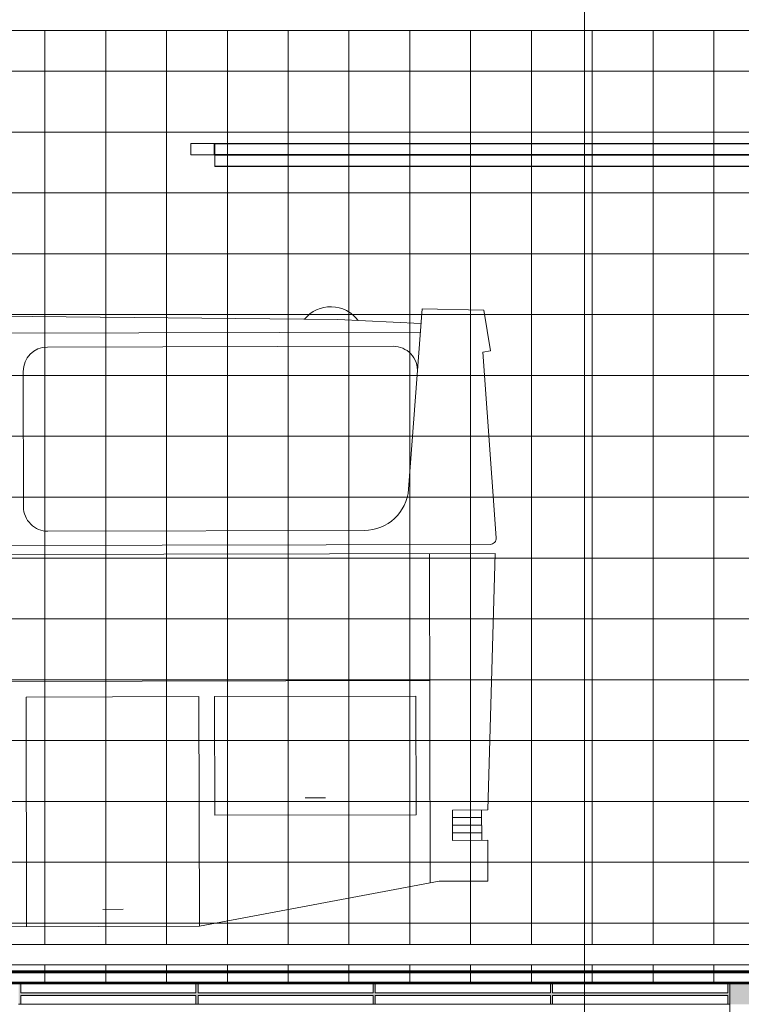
# Model space of a CAD drawing. Header units: millimetres. Extents: x -47038 to 86296, y -75637 to 48966.
# Tile 167 of 174: x 69034 to 72593, y 35680 to 40534. Entities that reach past the tile are written whole.
import ezdxf

# ---------------------------------------------------------------- set-up
doc = ezdxf.new("R2010")
doc.units = ezdxf.units.MM
for name, color, linetype, lineweight, true_color in [('00 - odbojniki_Nr_pióra__95', 7, 'Continuous', 20, 0x7c7c7c), ('00 - SUFIT Z BLACHY_Nr_pióra__95', 7, 'Continuous', 20, 0x7c7c7c), ('0_Nr_pióra__95', 7, 'Continuous', 20, 0x7c7c7c), ('320 - W Umeblowanie_Nr_pióra__95', 7, 'Continuous', 20, 0x7c7c7c), ('410-K Osie główne_Nr_pióra__95', 7, 'Continuous', 20, 0x7c7c7c), ('420-K Ściany_Nr_pióra__95', 7, 'Continuous', 20, 0x7c7c7c), ('460 - Stropy_Nr_pióra__95', 7, 'Continuous', 20, 0x7c7c7c)]:
    doc.layers.add(name, color=color, linetype=linetype, lineweight=lineweight, true_color=true_color)
doc.layers.add('Nowe_Drzwi Archicad_Nr_pióra__93', color=9, linetype='Continuous', lineweight=20)
doc.layers.add('XREF', color=8, linetype='Continuous', lineweight=9)

# ---------------------------------------------------------------- blocks, each defined once
blk = doc.blocks.new('A$C67FE79C0')
at = {"layer": '460 - Stropy_Nr_pióra__95', "linetype": 'Continuous', "lineweight": 5}
for points in [[(2418, -10), (2419, -10), (2419, 0), (2418, 0)], [(2505.46, -10), (2506.46, -10), (2506.46, 0), (2505.46, 0)], [(2592.92, -10), (2593.92, -10), (2593.92, 0), (2592.92, 0)], [(2680.38, -10), (2681.38, -10), (2681.38, 0), (2680.38, 0)], [(2767.83, -10), (2768.83, -10), (2768.83, 0), (2767.83, 0)], [(2768.83, -10), (3023.5, -10), (3023.5, 0), (2768.83, 0)], [(2505.46, -5.64), (2505.46, -4.36), (2419, -4.36), (2419, -5.64)], [(2506.46, -4.36), (2506.46, -5.64), (2592.92, -5.64), (2592.92, -4.36)], [(2680.38, -5.64), (2680.38, -4.36), (2593.92, -4.36), (2593.92, -5.64)], [(2767.83, -5.64), (2767.83, -4.36), (2681.38, -4.36), (2681.38, -5.64)]]:
    blk.add_hatch(color=8, dxfattribs=at).paths.add_polyline_path(points)
at = {"color": 8, "lineweight": 5}
for p, q in [((2514.65, 414.4), (2514.49, 414.4)), ((2514.49, 414.4), (2514.49, 408.7)), ((2514.65, 408.7), (2514.65, 414.4)), ((2514.49, 408.7), (2514.65, 408.7))]:
    blk.add_line(p, q, dxfattribs=at)
at = {"layer": '00 - odbojniki_Nr_pióra__95', "color": 8, "linetype": 'Continuous', "lineweight": 5}
for p, q in [((515.12, 19.39), (2847.36, 19.39)), ((515.12, 9.5), (2847.36, 9.5))]:
    blk.add_line(p, q, dxfattribs=at)
at = {"layer": '00 - SUFIT Z BLACHY_Nr_pióra__95', "color": 8, "linetype": 'Continuous', "lineweight": 5}
for p, q in [((2958.84, 6.5), (1336.33, 6.5)), ((2958.84, 6.03), (1336.33, 6.03)), ((1336.33, 5.53), (2958.84, 5.53)), ((2958.84, 0.97), (1336.33, 0.97)), ((2958.84, 0.47), (1336.33, 0.47))]:
    blk.add_line(p, q, dxfattribs=at)
at = {"layer": '0_Nr_pióra__95', "color": 8, "linetype": 'Continuous', "lineweight": 5}
for p, q in [((2974.13, 470), (36.92, 470)), ((2430.93, 19.39), (2430.93, 470)), ((2460.93, 19.39), (2460.93, 470)), ((2490.93, 19.39), (2490.93, 470)), ((2520.93, 19.39), (2520.93, 470)), ((2550.93, 19.39), (2550.93, 470)), ((2580.93, 19.39), (2580.93, 470)), ((2610.93, 19.39), (2610.93, 470)), ((2640.93, 19.39), (2640.93, 470)), ((2670.93, 19.39), (2670.93, 470)), ((2700.93, 19.39), (2700.93, 470)), ((2730.93, 19.39), (2730.93, 470)), ((2760.93, 19.39), (2760.93, 470)), ((36.92, 450), (2974.13, 450)), ((1336.33, 420), (2974.13, 420)), ((1336.33, 390), (2974.13, 390)), ((1336.33, 360), (2974.13, 360)), ((1336.33, 330), (2974.13, 330)), ((1336.33, 300), (2974.13, 300)), ((1336.33, 270), (2974.13, 270)), ((1336.33, 240), (2974.13, 240)), ((1336.33, 210), (2974.13, 210)), ((1336.33, 180), (2974.13, 180)), ((1336.33, 150), (2974.13, 150)), ((1336.33, 120), (2974.13, 120)), ((1336.33, 90), (2974.13, 90)), ((1336.33, 60), (2974.13, 60)), ((1336.33, 30), (2974.13, 30)), ((1336.33, 19.39), (2898.23, 19.39)), ((2898.23, 9.5), (1336.33, 9.5)), ((2430.93, 0), (2430.93, 9.5)), ((2460.93, 0), (2460.93, 9.5)), ((2490.93, 0), (2490.93, 9.5)), ((2520.93, 0), (2520.93, 9.5)), ((2550.93, 0), (2550.93, 9.5)), ((2580.93, 0), (2580.93, 9.5)), ((2610.93, 0), (2610.93, 9.5)), ((2640.93, 0), (2640.93, 9.5)), ((2670.93, 0), (2670.93, 9.5)), ((2700.93, 0), (2700.93, 9.5)), ((2730.93, 0), (2730.93, 9.5)), ((2760.93, 0), (2760.93, 9.5)), ((1336.33, 0), (2974.13, 0))]:
    blk.add_line(p, q, dxfattribs=at)
at = {"layer": '0_Nr_pióra__95', "color": 8, "linetype": 'Continuous', "lineweight": 5, "flags": 128}
blk.add_lwpolyline([(2768.83, -15), (2768.83, -10.05), (2768.83, -10), (2768.83, 0)], dxfattribs=at)
at = {"layer": '320 - W Umeblowanie_Nr_pióra__95', "color": 8, "linetype": 'Continuous', "lineweight": 5}
for p, q in [((2575.48, 327.54), (2260.22, 330.67)), ((2610.36, 243.97), (2616.98, 332.83)), ((2616.98, 332.83), (2647.47, 332.26)), ((2647.47, 332.26), (2650.76, 312.16)), ((2616.44, 325.64), (2575.48, 327.54)), ((2616.13, 321.39), (1616.55, 318.96)), ((2432.2, 314.01), (2602.65, 314.42)), ((2650.76, 312.16), (2646.87, 311.5)), ((2653.54, 219.94), (2646.87, 311.5)), ((2420.23, 301.98), (2420.39, 235.19)), ((2588.47, 223.6), (2432.42, 223.22)), ((1585.19, 214.13), (2650.56, 216.72)), ((1585.21, 209.68), (2652.95, 212.27)), ((2621.04, 49.85), (2620.64, 212.19)), ((2652.95, 212.27), (2649.36, 85.77)), ((2620.8, 149.64), (1585.36, 147.12)), ((2506.88, 141.66), (2421.62, 141.45)), ((2421.62, 141.45), (2421.89, 28.23)), ((2507.16, 28.43), (2506.88, 141.66)), ((2613.95, 141.92), (2514.59, 141.68)), ((2514.59, 141.68), (2514.73, 83.14)), ((2614.09, 83.38), (2613.95, 141.92)), ((2569.39, 91.74), (2559.39, 91.72)), ((2514.73, 83.14), (2614.09, 83.38)), ((2649.36, 85.77), (2631.99, 85.73)), ((2631.99, 85.73), (2632.02, 70.81)), ((2646.4, 70.84), (2646.36, 85.76)), ((2646.37, 82.03), (2631.99, 82)), ((2646.38, 78.3), (2632, 78.27)), ((2646.39, 74.57), (2632.01, 74.54)), ((2632.02, 70.81), (2649.4, 70.85)), ((2649.4, 70.85), (2649.45, 50.74)), ((2625.45, 50.68), (2507.16, 28.43)), ((2649.45, 50.74), (2625.45, 50.68)), ((2469.5, 36.81), (2459.51, 36.79)), ((2507.16, 28.43), (2397.31, 28.17))]:
    blk.add_line(p, q, dxfattribs=at)
for centre, radius, start, end in [((2571.93, 317.16), 16.75, 36.3335, 140.9576), ((2432.23, 302.01), 12, 90.1391, 180.1391), ((2602.68, 302.42), 12, 355.7404, 90.1391), ((2588.42, 245.6), 22, 270.1391, 355.7404), ((2432.39, 235.22), 12, 180.1391, 270.1391), ((2650.55, 219.72), 3, 270.1391, 4.1674)]:
    blk.add_arc(centre, radius, start, end, dxfattribs=at)
at = {"layer": '410-K Osie główne_Nr_pióra__95', "color": 8, "linetype": 'Continuous', "lineweight": 5}
blk.add_line((2697.12, 900), (2697.12, -300), dxfattribs=at)
at = {"layer": '420-K Ściany_Nr_pióra__95', "color": 8, "linetype": 'Continuous', "lineweight": 5}
blk.add_line((2912.59, 470), (25.06, 470), dxfattribs=at)
at = {"layer": '460 - Stropy_Nr_pióra__95', "color": 8, "linetype": 'Continuous', "lineweight": 5}
for p, q in [((2419, 0), (2418, 0)), ((2419, 0), (2505.46, 0)), ((2419, 0), (2419, -4.36)), ((2505.46, 0), (2505.46, -4.36)), ((2506.46, 0), (2505.46, 0)), ((2506.46, 0), (2592.92, 0)), ((2506.46, 0), (2506.46, -4.36)), ((2592.92, 0), (2592.92, -4.36)), ((2593.92, 0), (2592.92, 0)), ((2593.92, 0), (2680.38, 0)), ((2593.92, 0), (2593.92, -4.36)), ((2680.38, 0), (2680.38, -4.36)), ((2681.38, 0), (2680.38, 0)), ((2681.38, 0), (2767.83, 0)), ((2681.38, 0), (2681.38, -4.36)), ((2767.83, 0), (2767.83, -4.36)), ((2768.83, 0), (2767.83, 0)), ((2967.45, 0), (2768.83, 0)), ((2505.46, -4.36), (2419, -4.36)), ((2592.92, -4.36), (2506.46, -4.36)), ((2680.38, -4.36), (2593.92, -4.36)), ((2767.83, -4.36), (2681.38, -4.36)), ((2419, -5.64), (2419, -10)), ((2505.46, -5.64), (2419, -5.64)), ((2505.46, -5.64), (2505.46, -10)), ((2506.46, -5.64), (2506.46, -10)), ((2592.92, -5.64), (2506.46, -5.64)), ((2592.92, -5.64), (2592.92, -10)), ((2593.92, -5.64), (2593.92, -10)), ((2680.38, -5.64), (2593.92, -5.64)), ((2680.38, -5.64), (2680.38, -10)), ((2681.38, -5.64), (2681.38, -10)), ((2767.83, -5.64), (2681.38, -5.64)), ((2767.83, -5.64), (2767.83, -10)), ((2419, -10), (2418, -10)), ((2419, -10), (2505.46, -10)), ((2506.46, -10), (2505.46, -10)), ((2506.46, -10), (2592.92, -10)), ((2593.92, -10), (2592.92, -10)), ((2593.92, -10), (2680.38, -10)), ((2681.38, -10), (2680.38, -10)), ((2681.38, -10), (2767.83, -10)), ((2768.83, -10), (2767.83, -10))]:
    blk.add_line(p, q, dxfattribs=at)
at = {"layer": 'Nowe_Drzwi Archicad_Nr_pióra__93', "color": 8, "linetype": 'Continuous', "lineweight": 5}
for p, q in [((2502.84, 414.4), (2514.49, 414.4)), ((2502.84, 414.4), (2502.84, 408.7)), ((2514.49, 414.4), (2514.49, 408.7)), ((2514.65, 414.4), (2514.49, 414.4)), ((2514.65, 414.4), (2514.84, 414.4)), ((2514.65, 414.4), (2514.65, 408.7)), ((2514.84, 414.4), (2514.84, 414.24)), ((2514.84, 414.4), (2964.54, 414.4)), ((2514.84, 414.24), (2514.84, 408.86)), ((2514.84, 414.24), (2964.54, 414.24)), ((2502.84, 408.7), (2514.49, 408.7)), ((2514.65, 408.7), (2514.49, 408.7)), ((2514.65, 408.7), (2514.84, 408.7)), ((2514.84, 408.86), (2514.84, 408.7)), ((2514.84, 408.86), (2964.54, 408.86)), ((2514.84, 408.7), (2514.84, 408.54)), ((2514.84, 408.7), (2928.67, 408.7)), ((2514.84, 408.54), (2514.84, 403.16)), ((2928.67, 408.54), (2514.84, 408.54)), ((2514.84, 403.16), (2514.84, 403)), ((2928.53, 403.16), (2514.84, 403.16)), ((2928.52, 403), (2514.84, 403))]:
    blk.add_line(p, q, dxfattribs=at)

msp = doc.modelspace()

# ---------------------------------------------------------------- block references
at = {"layer": 'XREF', "xscale": 10, "yscale": 10, "zscale": 10, "rotation": 360}
msp.add_blockref('A$C67FE79C0', (44848.7, 35780.4), dxfattribs=at)

doc.saveas('drawing.dxf')
